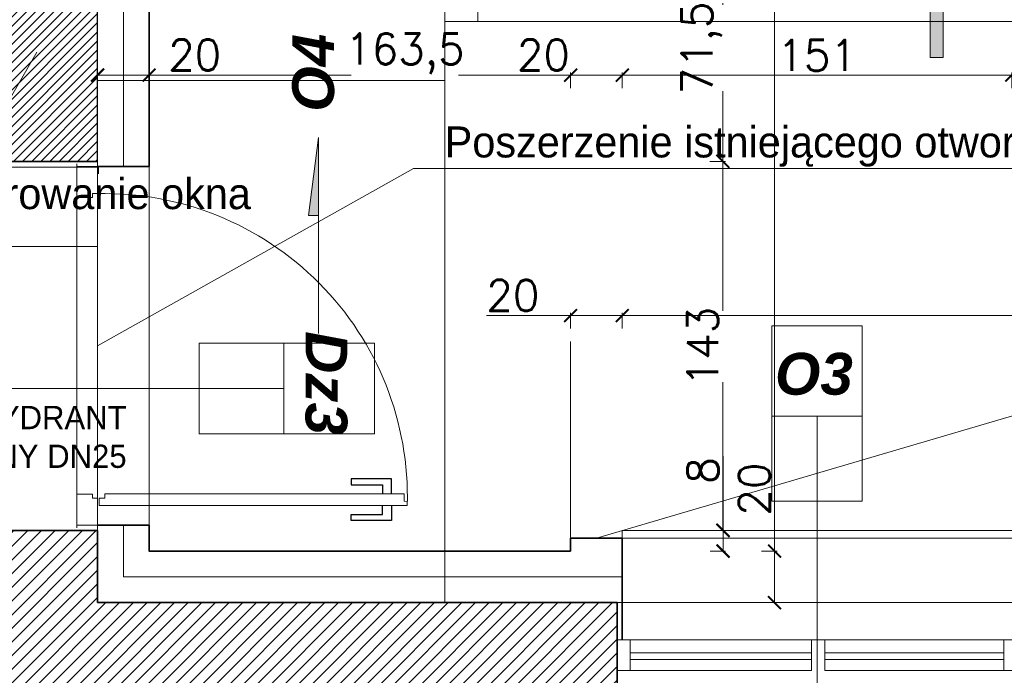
# Model space of a CAD drawing. Header units: millimetres. Extents: x -740 to 33545, y -26688 to 22494.
# Tile 149 of 256: x 9894 to 10276, y 10806 to 11060. Entities that reach past the tile are written whole.
import ezdxf
from ezdxf.lldxf.tags import DXFTag

# ---------------------------------------------------------------- set-up
doc = ezdxf.new("R2010")
doc.units = ezdxf.units.MM
doc.header["$MEASUREMENT"] = 0
doc.layers.get('Defpoints').update_dxf_attribs({"color": 252})
for name, color, linetype, lineweight in [('A_istniejące ściany', 252, 'Continuous', 35), ('A_izolacja', 252, 'Continuous', 9), ('A_l.przerywana', 252, 'ICAD_ISO03W100', 9), ('A_opisy', 252, 'Continuous', 15), ('k_wyburzenia widoczne', 252, 'PNEUMATIC2', 18), ('l. przekrojowa', 252, 'Continuous', 30), ('l.przerywana', 252, 'ICAD_ISO03W100', 5), ('l.widokowa', 252, 'Continuous', 15), ('l.wypełnien', 252, 'Continuous', 5), ('Nowe_820-G Rysunki Obrazki_Nr_pióra__1', 252, 'Continuous', 13), ('Nowe_820-G Rysunki Obrazki_Nr_pióra__23', 252, 'Continuous', 15), ('wymiarowanie', 252, 'Continuous', 9)]:
    doc.layers.add(name, color=color, linetype=linetype, lineweight=lineweight)
doc.layers.add('stolarka', color=252, linetype='Continuous')
doc.styles.add('ARIALL', font='GOTHIC.TTF', dxfattribs={"height": 40})
doc.styles.add('ROMANS', font='romans')
doc.styles.add('styl2', font='simplex.shx')
doc.linetypes.add('BATTING', pattern='A,0.00254,-2.54,[134,ltypeshp.shx,S=2.54,R=0,X=-2.54,Y=0],-5.08,[134,ltypeshp.shx,S=2.54,R=180,X=2.54,Y=0],-2.54', length=10.16254)
tags = doc.linetypes.add('ICAD_ISO03W100', pattern=[30, 12, -18]).pattern_tags.tags
tags[6:7] = [DXFTag(74, 4), DXFTag(75, 0), DXFTag(340, '0'), DXFTag(46, 1.0), DXFTag(50, 0.0), DXFTag(44, 0.0), DXFTag(45, 0.0)]
tags[4:5] = [DXFTag(74, 4), DXFTag(75, 0), DXFTag(340, '0'), DXFTag(46, 1.0), DXFTag(50, 0.0), DXFTag(44, 0.0), DXFTag(45, 0.0)]
doc.linetypes.add('PNEUMATIC2', pattern='A,0.5,-0.25,["//",Standard,S=0.2,R=0,X=-0.1,Y=-0.1],-0.25', length=1)
doc.dimstyles.new('Skala 1-50', dxfattribs={"dimtxt": 12, "dimasz": 5, "dimexe": 1, "dimexo": 1, "dimgap": 1.5, "dimtad": 1, "dimdec": 1, "dimrnd": 0.5, "dimtxsty": 'styl2', "dimblk": 'ARCHTICK', "dimcen": 5, "dimadec": 0, "dimazin": 0, "dimtfac": 1, "dimtdec": 1, "dimtmove": 1, "dimatfit": 3, "dimldrblk": 'ARCHTICK', "dimfxl": 0, "dimlwd": -1, "dimlwe": -1, "dimarcsym": 0})

# ---------------------------------------------------------------- blocks, each defined once
blk = doc.blocks.new('_ArchTick')
at = {"color": 0, "linetype": 'ByBlock', "const_width": 0.15}
blk.add_lwpolyline([(-0.5, -0.5), (0.5, 0.5)], dxfattribs=at)
blk = doc.blocks.new('*D1892')
at = {"layer": 'Defpoints', "color": 0}
for p in [(10127.49, 10945.57), (10107.49, 10859.32), (10127.49, 10859.32)]:
    blk.add_point(p, dxfattribs=at)
at = {"layer": 'wymiarowanie', "color": 0}
for p, q in [((10107.49, 10945.57), (10074.83, 10945.57)), ((10107.49, 10940.57), (10107.49, 10946.57)), ((10107.49, 10945.57), (10127.49, 10945.57)), ((10127.49, 10940.57), (10127.49, 10946.57))]:
    blk.add_line(p, q, dxfattribs=at)
at = {"layer": 'wymiarowanie', "color": 0, "xscale": 5, "yscale": 5, "zscale": 5, "rotation": 180}
blk.add_blockref('_ArchTick', (10107.49, 10945.57), dxfattribs=at)
at = {"layer": 'wymiarowanie', "color": 0, "xscale": 5, "yscale": 5, "zscale": 5}
blk.add_blockref('_ArchTick', (10127.49, 10945.57), dxfattribs=at)
at = {"layer": 'wymiarowanie', "color": 0, "insert": (10085.07, 10953.37), "char_height": 12, "attachment_point": 5, "style": 'styl2'}
blk.add_mtext('20', dxfattribs=at)
blk = doc.blocks.new('*D1893')
at = {"layer": 'Defpoints', "color": 0}
for p in [(10641.65, 10945.57), (10127.49, 10859.32), (10641.65, 10859.32)]:
    blk.add_point(p, dxfattribs=at)
at = {"layer": 'wymiarowanie', "color": 0}
for p, q in [((10127.49, 10940.57), (10127.49, 10946.57)), ((10127.49, 10945.57), (10641.65, 10945.57)), ((10641.65, 10940.57), (10641.65, 10946.57))]:
    blk.add_line(p, q, dxfattribs=at)
at = {"layer": 'wymiarowanie', "color": 0, "xscale": 5, "yscale": 5, "zscale": 5, "rotation": 180}
blk.add_blockref('_ArchTick', (10127.49, 10945.57), dxfattribs=at)
at = {"layer": 'wymiarowanie', "color": 0, "xscale": 5, "yscale": 5, "zscale": 5}
blk.add_blockref('_ArchTick', (10641.65, 10945.57), dxfattribs=at)
at = {"layer": 'wymiarowanie', "color": 0, "insert": (10384.57, 10953.37), "char_height": 12, "attachment_point": 5, "style": 'styl2'}
blk.add_mtext('514', dxfattribs=at)
blk = doc.blocks.new('*D2101')
at = {"layer": 'Defpoints', "color": 0}
for p in [(10034.96, 11076.99), (9924.19, 11005.32), (10166.44, 11005.32)]:
    blk.add_point(p, dxfattribs=at)
at = {"layer": 'wymiarowanie', "color": 0}
for p, q in [((10161.44, 11076.99), (10167.44, 11076.99)), ((10166.44, 11076.99), (10166.44, 11066)), ((10166.44, 11005.32), (10166.44, 11032.56)), ((10161.44, 11005.32), (10167.44, 11005.32))]:
    blk.add_line(p, q, dxfattribs=at)
at = {"layer": 'wymiarowanie', "color": 0, "xscale": 5, "yscale": 5, "zscale": 5}
for p, rotation in [((10166.44, 11076.99), 90), ((10166.44, 11005.32), 270)]:
    blk.add_blockref('_ArchTick', p, dxfattribs=dict(at, rotation=rotation))
at = {"layer": 'wymiarowanie', "color": 0, "insert": (10158.25, 11049.28), "char_height": 12, "attachment_point": 5, "rotation": 90, "style": 'styl2'}
blk.add_mtext('71,5', dxfattribs=at)
blk = doc.blocks.new('*D2103')
at = {"layer": 'Defpoints', "color": 0}
for p in [(9920.73, 11005.32), (9924.19, 10862.32), (10166.44, 10862.32)]:
    blk.add_point(p, dxfattribs=at)
at = {"layer": 'wymiarowanie', "color": 0}
for p, q in [((10161.44, 11005.32), (10167.44, 11005.32)), ((10166.44, 11005.32), (10166.44, 10947.43)), ((10166.44, 10862.32), (10166.44, 10919.7)), ((10161.44, 10862.32), (10167.44, 10862.32))]:
    blk.add_line(p, q, dxfattribs=at)
at = {"layer": 'wymiarowanie', "color": 0, "xscale": 5, "yscale": 5, "zscale": 5}
for p, rotation in [((10166.44, 11005.32), 90), ((10166.44, 10862.32), 270)]:
    blk.add_blockref('_ArchTick', p, dxfattribs=dict(at, rotation=rotation))
at = {"layer": 'wymiarowanie', "color": 0, "insert": (10158.64, 10933.56), "char_height": 12, "attachment_point": 5, "rotation": 90, "style": 'styl2'}
blk.add_mtext('143', dxfattribs=at)
blk = doc.blocks.new('*D2104')
at = {"layer": 'Defpoints', "color": 0}
for p in [(9924.19, 10862.32), (10041.42, 10854.32), (10166.55, 10854.32)]:
    blk.add_point(p, dxfattribs=at)
at = {"layer": 'wymiarowanie', "color": 0}
for p, q in [((10166.55, 10862.32), (10166.55, 10891.13)), ((10161.55, 10862.32), (10167.55, 10862.32)), ((10166.55, 10862.32), (10166.55, 10854.32)), ((10161.55, 10854.32), (10167.55, 10854.32))]:
    blk.add_line(p, q, dxfattribs=at)
at = {"layer": 'wymiarowanie', "color": 0, "xscale": 5, "yscale": 5, "zscale": 5}
for p, rotation in [((10166.55, 10862.32), 90), ((10166.55, 10854.32), 270)]:
    blk.add_blockref('_ArchTick', p, dxfattribs=dict(at, rotation=rotation))
at = {"layer": 'wymiarowanie', "color": 0, "insert": (10158.75, 10885.58), "char_height": 12, "attachment_point": 5, "rotation": 90, "style": 'styl2'}
blk.add_mtext('8', dxfattribs=at)
blk = doc.blocks.new('*D2106')
at = {"layer": 'Defpoints', "color": 0}
for p in [(10166.44, 11368.7), (10174.99, 10854.32), (10186.5, 10854.32)]:
    blk.add_point(p, dxfattribs=at)
at = {"layer": 'wymiarowanie', "color": 0}
for p, q in [((10181.5, 11368.7), (10187.5, 11368.7)), ((10186.5, 11368.7), (10186.5, 10854.32)), ((10181.5, 10854.32), (10187.5, 10854.32))]:
    blk.add_line(p, q, dxfattribs=at)
at = {"layer": 'wymiarowanie', "color": 0, "xscale": 5, "yscale": 5, "zscale": 5}
for p, rotation in [((10186.5, 11368.7), 90), ((10186.5, 10854.32), 270)]:
    blk.add_blockref('_ArchTick', p, dxfattribs=dict(at, rotation=rotation))
at = {"layer": 'wymiarowanie', "color": 0, "insert": (10178.15, 11111.51), "char_height": 12, "attachment_point": 5, "rotation": 90, "style": 'styl2'}
blk.add_mtext('514,5', dxfattribs=at)
blk = doc.blocks.new('*D2107')
at = {"layer": 'Defpoints', "color": 0}
for p in [(10174.99, 10854.32), (10171.87, 10834.32), (10186.5, 10834.32)]:
    blk.add_point(p, dxfattribs=at)
at = {"layer": 'wymiarowanie', "color": 0}
for p, q in [((10186.5, 10854.32), (10186.5, 10888.52)), ((10181.5, 10854.32), (10187.5, 10854.32)), ((10186.5, 10854.32), (10186.5, 10834.32)), ((10181.5, 10834.32), (10187.5, 10834.32))]:
    blk.add_line(p, q, dxfattribs=at)
at = {"layer": 'wymiarowanie', "color": 0, "xscale": 5, "yscale": 5, "zscale": 5}
for p, rotation in [((10186.5, 10854.32), 90), ((10186.5, 10834.32), 270)]:
    blk.add_blockref('_ArchTick', p, dxfattribs=dict(at, rotation=rotation))
at = {"layer": 'wymiarowanie', "color": 0, "insert": (10178.7, 10878.29), "char_height": 12, "attachment_point": 5, "rotation": 90, "style": 'styl2'}
blk.add_mtext('20', dxfattribs=at)
blk = doc.blocks.new('*D2112')
at = {"layer": 'Defpoints', "color": 0}
for p in [(9944.19, 11038.75), (9924.19, 10996.46), (9944.19, 10987.69)]:
    blk.add_point(p, dxfattribs=at)
at = {"layer": 'wymiarowanie', "color": 0}
for p, q in [((9924.19, 11033.75), (9924.19, 11039.75)), ((9924.19, 11038.75), (9944.19, 11038.75)), ((9944.19, 11033.75), (9944.19, 11039.75)), ((9944.19, 11038.75), (9972.07, 11038.75))]:
    blk.add_line(p, q, dxfattribs=at)
at = {"layer": 'wymiarowanie', "color": 0, "xscale": 5, "yscale": 5, "zscale": 5, "rotation": 180}
blk.add_blockref('_ArchTick', (9924.19, 11038.75), dxfattribs=at)
at = {"layer": 'wymiarowanie', "color": 0, "xscale": 5, "yscale": 5, "zscale": 5}
blk.add_blockref('_ArchTick', (9944.19, 11038.75), dxfattribs=at)
at = {"layer": 'wymiarowanie', "color": 0, "insert": (9961.83, 11046.55), "char_height": 12, "attachment_point": 5, "style": 'styl2'}
blk.add_mtext('20', dxfattribs=at)
blk = doc.blocks.new('*D2113')
at = {"layer": 'Defpoints', "color": 0}
for p in [(10107.49, 11038.75), (9944.19, 10987.69), (10107.49, 10935.57)]:
    blk.add_point(p, dxfattribs=at)
at = {"layer": 'wymiarowanie', "color": 0}
for p, q in [((9944.19, 11033.75), (9944.19, 11039.75)), ((9944.19, 11038.75), (10022.52, 11038.75)), ((10107.49, 11038.75), (10064.03, 11038.75)), ((10107.49, 11033.75), (10107.49, 11039.75))]:
    blk.add_line(p, q, dxfattribs=at)
at = {"layer": 'wymiarowanie', "color": 0, "xscale": 5, "yscale": 5, "zscale": 5, "rotation": 180}
blk.add_blockref('_ArchTick', (9944.19, 11038.75), dxfattribs=at)
at = {"layer": 'wymiarowanie', "color": 0, "xscale": 5, "yscale": 5, "zscale": 5}
blk.add_blockref('_ArchTick', (10107.49, 11038.75), dxfattribs=at)
at = {"layer": 'wymiarowanie', "color": 0, "insert": (10043.27, 11047.09), "char_height": 12, "attachment_point": 5, "style": 'styl2'}
blk.add_mtext('163,5', dxfattribs=at)
blk = doc.blocks.new('*D2114')
at = {"layer": 'Defpoints', "color": 0}
for p in [(10127.49, 11038.75), (10107.49, 10935.57), (10127.49, 10935.57)]:
    blk.add_point(p, dxfattribs=at)
at = {"layer": 'wymiarowanie', "color": 0}
for p, q in [((10107.49, 11033.75), (10107.49, 11039.75)), ((10107.49, 11038.75), (10127.49, 11038.75)), ((10127.49, 11033.75), (10127.49, 11039.75))]:
    blk.add_line(p, q, dxfattribs=at)
at = {"layer": 'wymiarowanie', "color": 0, "xscale": 5, "yscale": 5, "zscale": 5, "rotation": 180}
blk.add_blockref('_ArchTick', (10107.49, 11038.75), dxfattribs=at)
at = {"layer": 'wymiarowanie', "color": 0, "xscale": 5, "yscale": 5, "zscale": 5}
blk.add_blockref('_ArchTick', (10127.49, 11038.75), dxfattribs=at)
at = {"layer": 'wymiarowanie', "color": 0, "insert": (10096.94, 11046.55), "char_height": 12, "attachment_point": 5, "style": 'styl2'}
blk.add_mtext('20', dxfattribs=at)
blk = doc.blocks.new('*D2115')
at = {"layer": 'Defpoints', "color": 0}
for p in [(10278.43, 11038.75), (10127.49, 10935.57), (10278.43, 10854.32)]:
    blk.add_point(p, dxfattribs=at)
at = {"layer": 'wymiarowanie', "color": 0}
for p, q in [((10127.49, 11033.75), (10127.49, 11039.75)), ((10127.49, 11038.75), (10278.43, 11038.75)), ((10278.43, 11033.75), (10278.43, 11039.75))]:
    blk.add_line(p, q, dxfattribs=at)
at = {"layer": 'wymiarowanie', "color": 0, "xscale": 5, "yscale": 5, "zscale": 5, "rotation": 180}
blk.add_blockref('_ArchTick', (10127.49, 11038.75), dxfattribs=at)
at = {"layer": 'wymiarowanie', "color": 0, "xscale": 5, "yscale": 5, "zscale": 5}
blk.add_blockref('_ArchTick', (10278.43, 11038.75), dxfattribs=at)
at = {"layer": 'wymiarowanie', "color": 0, "insert": (10202.96, 11046.4), "char_height": 12, "attachment_point": 5, "style": 'styl2'}
blk.add_mtext('151', dxfattribs=at)

msp = doc.modelspace()

# ---------------------------------------------------------------- hatches: boundary and pattern name
at = {"layer": 'l.wypełnien'}
h = msp.add_hatch(dxfattribs=at)
h.set_pattern_fill('ANSI31', color=256, scale=20, style=0)
h.paths.add_polyline_path([(9879.19, 11078.49), (9879.19, 11005.32), (9924.19, 11005.32), (9924.19, 11078.49), (9879.19, 11078.49)])
h = msp.add_hatch(dxfattribs=at)
h.set_pattern_fill('ANSI31', color=256, scale=30, style=0)
h.paths.add_polyline_path([(8887.19, 10284.84), (8887.19, 10539.8), (8932.19, 10539.8), (8932.19, 10402.52), (9059.57, 10402.52), (9368.19, 10402.52), (9394.23, 10402.52), (9416.72, 10402.52), (9416.72, 10359.34), (9405.31, 10359.34), (9376.25, 10359.34), (8932.19, 10359.34), (8932.19, 10284.84)])
h.paths.add_polyline_path([(9871.19, 10801.99), (9871.19, 10791.99), (9878.23, 10791.99), (9890.23, 10791.99), (10052.23, 10791.99), (10052.23, 10564.52), (10066.23, 10564.52), (10066.23, 10706), (10066.23, 10711.93), (10066.23, 10711.98), (10066.23, 10728.73), (10066.23, 10765.23), (10066.23, 10776), (10066.23, 10781.93), (10066.23, 10781.98), (10066.23, 10781.93), (10066.23, 10776), (10066.22, 10776), (10066.23, 10781.93), (10066.23, 10781.98), (10066.23, 10791.99), (10125.49, 10791.99), (10125.49, 10808.08), (10125.49, 10819.93), (10125.49, 10834.32), (10058.81, 10834.32), (9924.19, 10834.32), (9924.19, 10862.32), (9879.19, 10862.32), (9879.19, 10834.32), (9871.19, 10834.32), (9871.19, 10801.99)])
h.paths.add_polyline_path([(9570.47, 10794.52), (9731.23, 10794.52), (9731.23, 10731.52), (9748.23, 10731.52), (9748.23, 10793.99), (9768.19, 10793.99), (9768.19, 10801.99), (9781.19, 10801.99), (9781.19, 10834.32), (9769.78, 10834.32), (9645.19, 10834.32), (9645.19, 10833.52), (9604.19, 10833.52), (9570.47, 10833.52)])
h.paths.add_polyline_path([(9394.23, 10794.52), (9428.47, 10794.52), (9428.47, 10833.52), (9388.19, 10833.52), (9388.19, 10794.52), (9394.23, 10794.52)])
h.paths.add_polyline_path([(9428.47, 10794.52), (9428.47, 10833.52), (9448.47, 10833.52), (9448.47, 10794.52)])
h.paths.add_polyline_path([(9550.47, 10794.52), (9570.47, 10794.52), (9570.47, 10833.52), (9550.47, 10833.52)])
h.paths.add_polyline_path([(9368.19, 10794.52), (9388.19, 10794.52), (9388.19, 10833.52), (9368.19, 10833.52)])
h.paths.add_polyline_path([(9604.19, 10833.52), (9604.19, 10849.32), (9645.19, 10849.32), (9645.19, 10833.52)])
h.paths.add_polyline_path([(9368.19, 10422.52), (9368.19, 10402.52), (9394.23, 10402.52), (9394.23, 10422.52)])
h.paths.add_polyline_path([(9368.19, 10774.52), (9394.23, 10774.52), (9394.23, 10794.52), (9368.19, 10794.52)])
at = {"layer": 'stolarka', "lineweight": 9}
msp.add_hatch(color=256, dxfattribs=at).paths.add_polyline_path([(10251.78, 11045.63), (10251.78, 11095.63), (10246.78, 11095.63), (10246.78, 11045.63)])
at = {"layer": 'wymiarowanie'}
msp.add_hatch(color=256, dxfattribs=at).paths.add_polyline_path([(10005.88, 10984.37), (10009.82, 11014.57), (10009.82, 10984.37)])

# ---------------------------------------------------------------- linework, layer by layer
at = {"layer": 'A_istniejące ściany'}
for points in [[(9924.19, 11005.32), (9879.19, 11005.32)], [(9924.19, 10862.32), (9879.19, 10862.32)], [(9924.19, 10834.32), (9924.19, 10862.32)], [(10125.49, 10834.32), (9924.19, 10834.32)], [(9924.19, 10834.32), (10041.87, 10834.32)], [(10125.49, 10791.99), (10125.49, 10834.32)], [(10125.49, 10834.32), (10125.49, 10819.93)], [(10125.49, 10808.08), (10125.49, 10791.99)]]:
    msp.add_lwpolyline(points, dxfattribs=at)
at = {"layer": 'A_izolacja', "lineweight": 35}
for p, q in [((9924.19, 11003.32), (9944.19, 11003.32)), ((9924.19, 10864.32), (9944.19, 10864.32)), ((10127.49, 10819.93), (10127.49, 10854.32))]:
    msp.add_line(p, q, dxfattribs=at)
at = {"layer": 'A_izolacja', "linetype": 'BATTING', "ltscale": 0.1}
for points in [[(9934.19, 11003.32), (9934.19, 11160.89)], [(10127.49, 10844.32), (9934.19, 10844.32), (9934.19, 10864.32)]]:
    msp.add_lwpolyline(points, dxfattribs=at)
at = {"layer": 'A_izolacja', "lineweight": 35}
for points in [[(9944.19, 11003.32), (9944.19, 11160.89)], [(10107.49, 10854.32), (9944.19, 10854.32), (9944.19, 10864.32)], [(10127.49, 10854.32), (10127.49, 10856.32), (10127.49, 10859.32), (10107.49, 10859.32), (10107.49, 10854.32)]]:
    msp.add_lwpolyline(points, dxfattribs=at)
at = {"layer": 'A_l.przerywana', "ltscale": 0.3}
msp.add_line((9944.19, 11003.32), (9944.19, 10864.32), dxfattribs=at)
for points in [[(9924.19, 11078.59), (9924.19, 11003.15)], [(10125.49, 10834.32), (10280.43, 10834.32)], [(10125.49, 10834.32), (10280.43, 10834.32)]]:
    msp.add_lwpolyline(points, dxfattribs=at)
at = {"layer": 'A_opisy'}
for p, q in [((9857.45, 10917.32), (9990.92, 10917.32)), ((10202.96, 10901.06), (10202.96, 10767.59))]:
    msp.add_line(p, q, dxfattribs=at)
at = {"layer": 'A_opisy', "ltscale": 0.3}
for points in [[(10220.49, 10941.59), (10220.49, 10906.54), (10185.43, 10906.54), (10185.43, 10941.59)], [(9963.53, 10934.85), (9996.4, 10934.85), (9996.4, 10917.32), (9963.53, 10917.32)], [(9996.4, 10899.8), (10031.46, 10899.8), (10031.46, 10934.85), (9996.4, 10934.85)], [(9963.53, 10917.32), (9996.4, 10917.32), (9996.4, 10899.8), (9963.53, 10899.8)], [(10185.43, 10906.54), (10185.43, 10873.66), (10202.96, 10873.66), (10202.96, 10906.54)], [(10202.96, 10906.54), (10202.96, 10873.66), (10220.49, 10873.66), (10220.49, 10906.54)]]:
    msp.add_lwpolyline(points, close=True, dxfattribs=at)
at = {"layer": 'k_wyburzenia widoczne', "ltscale": 20}
for points in [[(10058.81, 11059.54), (10058.81, 11176.38)], [(10071.51, 11059.54), (10071.51, 11176.38)], [(10312.81, 11059.54), (10058.81, 11059.54)], [(10058.81, 11059.54), (10058.81, 10834.32)], [(10058.81, 11036.68), (9924.19, 11036.68)]]:
    msp.add_lwpolyline(points, dxfattribs=at)
at = {"layer": 'k_wyburzenia widoczne', "ltscale": 15}
for points in [[(9924.19, 11003.05), (9879.19, 11003.05)], [(9924.19, 11003.05), (9924.19, 10972.32)], [(9924.19, 10996.04), (9924.19, 10996.88)], [(9924.19, 10996.88), (9924.19, 10996.04)], [(9924.19, 10996.04), (9924.19, 10996.88)], [(9924.19, 10996.88), (9924.19, 10996.04)], [(9924.19, 10996.04), (9924.19, 10995.19)], [(9924.19, 10995.19), (9924.19, 10996.04)], [(9924.19, 10996.04), (9924.19, 10995.19)], [(9924.19, 10995.19), (9924.19, 10996.04)], [(9879.19, 10972.32), (9924.19, 10972.32)]]:
    msp.add_lwpolyline(points, dxfattribs=at)
at = {"layer": 'k_wyburzenia widoczne', "linetype": 'Continuous', "lineweight": 13, "ltscale": 15}
msp.add_lwpolyline([(9924.57, 11003.05), (9924.57, 11000.55)], dxfattribs=at)
at = {"layer": 'l. przekrojowa'}
msp.add_lwpolyline([(9879.19, 11078.49), (9879.19, 11005.32), (9924.19, 11005.32), (9924.19, 11078.49)], dxfattribs=at)
at = {"layer": 'l.przerywana', "ltscale": 0.3}
msp.add_line((10641.65, 10859.32), (10127.49, 10859.32), dxfattribs=at)
msp.add_lwpolyline([(9916.19, 10864.32), (9916.19, 11003.32), (9924.19, 11003.32), (9924.19, 10864.32)], close=True, dxfattribs=at)
at = {"layer": 'l.przerywana', "lineweight": 13, "ltscale": 0.3}
msp.add_lwpolyline([(9924.19, 10836.02), (9924.19, 10974.02)], dxfattribs=at)
at = {"layer": 'l.widokowa'}
msp.add_lwpolyline([(10641.65, 10859.32), (10641.65, 10862.32), (10127.49, 10862.32), (10127.49, 10859.32)], dxfattribs=at)
at = {"layer": 'l.wypełnien'}
msp.add_line((9924.19, 10933.82), (10046.55, 11002.5), dxfattribs=at)
at = {"layer": 'Nowe_820-G Rysunki Obrazki_Nr_pióra__1', "linetype": 'Continuous', "lineweight": 13}
for points in [[(10280.43, 10834.32), (10273.13, 10834.32)], [(10130.57, 10819.93), (10200.85, 10819.93)], [(10205.93, 10819.93), (10275.35, 10819.93)], [(10200.85, 10808.08), (10130.57, 10808.08)], [(10275.35, 10808.08), (10205.93, 10808.08)]]:
    msp.add_lwpolyline(points, dxfattribs=at)
at = {"layer": 'Nowe_820-G Rysunki Obrazki_Nr_pióra__23', "linetype": 'Continuous', "lineweight": 15}
for points in [[(10130.57, 10819.93), (10125.49, 10819.93)], [(10125.49, 10819.93), (10125.49, 10808.08)], [(10130.57, 10808.08), (10130.57, 10819.93)], [(10205.93, 10819.93), (10200.85, 10819.93)], [(10200.85, 10819.93), (10200.85, 10808.08)], [(10205.93, 10808.08), (10205.93, 10819.93)], [(10280.43, 10819.93), (10275.35, 10819.93)], [(10275.35, 10819.93), (10275.35, 10808.08)], [(10200.85, 10814.85), (10130.57, 10814.85)], [(10130.57, 10814.85), (10130.57, 10812.31)], [(10130.57, 10812.31), (10200.85, 10812.31)], [(10200.85, 10812.31), (10200.85, 10814.85)], [(10275.35, 10814.85), (10205.93, 10814.85)], [(10205.93, 10814.85), (10205.93, 10812.31)], [(10205.93, 10812.31), (10275.35, 10812.31)], [(10275.35, 10812.31), (10275.35, 10814.85)], [(10125.49, 10808.08), (10130.57, 10808.08)], [(10275.35, 10808.08), (10280.43, 10808.08)]]:
    msp.add_lwpolyline(points, dxfattribs=at)
at = {"layer": 'stolarka', "lineweight": 9}
for p, q in [((9916.19, 11004.32), (9916.19, 10991.32)), ((9924.19, 11003.32), (9916.19, 11003.32)), ((9924.19, 10992.84), (9924.19, 11004.32)), ((9916.19, 10991.32), (9922.21, 10991.32)), ((9922.21, 10991.32), (9922.21, 10992.84)), ((9922.21, 10992.84), (9924.19, 10992.84)), ((9916.19, 10863.32), (9916.19, 10876.32)), ((9916.19, 10876.32), (9922.21, 10876.32)), ((9922.21, 10876.32), (9922.21, 10874.81)), ((10043.03, 10876.55), (9927.06, 10876.55)), ((9927.06, 10876.55), (9927.06, 10874.81)), ((10043.03, 10873.71), (10043.03, 10876.55)), ((9922.21, 10874.81), (9924.19, 10874.81)), ((9924.19, 10874.81), (9924.19, 10863.32)), ((9924.76, 10874.81), (9924.76, 10872.02)), ((9927.06, 10874.81), (9924.76, 10874.81)), ((10044.17, 10873.53), (10043.03, 10873.71)), ((10044.19, 10872.02), (10044.17, 10873.53)), ((9924.76, 10872.02), (10044.19, 10872.02)), ((9924.19, 10864.32), (9916.19, 10864.32))]:
    msp.add_line(p, q, dxfattribs=at)
at = {"layer": 'stolarka'}
for p, q in [((10038.12, 10882.35), (10022.45, 10882.35)), ((10022.45, 10882.35), (10022.45, 10880.03)), ((10022.45, 10880.03), (10034.64, 10880.03)), ((10034.64, 10880.03), (10034.64, 10876.55)), ((10038.12, 10876.55), (10038.12, 10882.35)), ((10022.45, 10866.22), (10022.45, 10868.54)), ((10022.45, 10868.54), (10034.64, 10868.54)), ((10034.64, 10868.54), (10034.64, 10872.02)), ((10038.12, 10872.02), (10038.12, 10866.22)), ((10038.12, 10866.22), (10022.45, 10866.22))]:
    msp.add_line(p, q, dxfattribs=at)
at = {"layer": 'stolarka', "lineweight": 9}
msp.add_lwpolyline([(10251.78, 11095.63), (10251.78, 11045.63), (10246.78, 11045.63), (10246.78, 11095.63), (10251.78, 11095.63)], dxfattribs=at)
at = {"layer": 'stolarka', "linetype": 'ICAD_ISO03W100', "lineweight": 13, "ltscale": 0.3}
msp.add_arc((9926.67, 10875.3), 117.56, 358.4014, 91.2108, dxfattribs=at)
at = {"layer": 'wymiarowanie'}
for p, q in [((9863.01, 10982.47), (9900.64, 11047.65)), ((10117.49, 10859.32), (10654.04, 11017.27)), ((10009.82, 11014.57), (10005.88, 10984.37)), ((10009.82, 10938.66), (10009.82, 11014.57)), ((10046.55, 11002.5), (10310.21, 11002.5)), ((10005.88, 10984.37), (10009.82, 10984.37))]:
    msp.add_line(p, q, dxfattribs=at)
at = {"layer": 'wymiarowanie', "linetype": 'ICAD_ISO03W100', "ltscale": 0.2}
msp.add_line((10107.49, 10935.57), (10107.49, 10859.32), dxfattribs=at)

# ---------------------------------------------------------------- texts
at = {"layer": 'A_opisy', "ltscale": 0.3, "char_height": 16.2, "width": 109.7533, "attachment_point": 9, "style": 'ARIALL'}
for s, insert, rotation in [('{\\fArial|b1|i1|c238|p34;O4}', (10016.05, 11054.73), 90), ('{\\fArial|b1|i1|c238|p34;Dz3}', (10004.54, 10899.31), 270)]:
    msp.add_mtext(s, dxfattribs=dict(at, insert=insert, rotation=rotation))
at = {"layer": 'A_opisy', "ltscale": 0.3, "insert": (10216.83, 10914.68), "char_height": 16.2, "width": 109.7533, "attachment_point": 9, "style": 'ARIALL'}
msp.add_mtext('{\\fArial|b1|i1|c238|p34;O3}', dxfattribs=at)
at = {"layer": 'wymiarowanie', "linetype": 'Continuous', "char_height": 12, "width": 327.6277, "attachment_point": 3, "style": 'ROMANS'}
for s, insert in [('{\\fCentury Gothic|b0|i0|c238|p0;Poszerzenie istniejącego otworu }{\\fCentury Gothic|b0|i0|c238|p0;drzwiowego }\\P{\\fCentury Gothic|b0|i0|c238|p0; }', (10378.02, 11018.85)), ('{\\fCentury Gothic|b0|i0|c238|p0;Zamurowanie okna }\\P{\\fCentury Gothic|b0|i0|c238|p0; }', (9983.61, 10998.82))]:
    msp.add_mtext(s, dxfattribs=dict(at, insert=insert))
at = {"layer": 'wymiarowanie', "insert": (9935.45, 10910.55), "char_height": 9, "width": 232.4726, "attachment_point": 3}
msp.add_mtext('{\\fCentury Gothic|b0|i0|c238|p0;HYDRANT }\\P{\\fCentury Gothic|b0|i0|c238|p0;WEWNĘTRZNY DN25} ', dxfattribs=at)

# ---------------------------------------------------------------- dimensions: what is measured, and where the dimension line sits
at = {"layer": 'wymiarowanie'}
dim = msp.add_linear_dim(base=(10186.5, 10854.32), p1=(10166.44, 11368.7), p2=(10174.99, 10854.32), angle=90, dimstyle='Skala 1-50', dxfattribs=at)
dim.commit()
dim.dimension.update_dxf_attribs({"geometry": '*D2106', "text_midpoint": (10178.15, 11111.51)})
for base, p1, p2, picture, middle in [((10166.44, 11005.32), (10034.96, 11076.99), (9924.19, 11005.32), '*D2101', (10166.44, 11049.28)), ((10166.44, 10862.32), (9920.73, 11005.32), (9924.19, 10862.32), '*D2103', (10166.44, 10933.56)), ((10166.55, 10854.32), (9924.19, 10862.32), (10041.42, 10854.32), '*D2104', (10166.55, 10885.58)), ((10186.5, 10834.32), (10174.99, 10854.32), (10171.87, 10834.32), '*D2107', (10186.5, 10878.29))]:
    dim = msp.add_linear_dim(base=base, p1=p1, p2=p2, angle=90, dimstyle='Skala 1-50', dxfattribs=at)
    dim.commit()
    dim.dimension.update_dxf_attribs({"geometry": picture, "text_midpoint": middle, "dimtype": 160})
for base, p1, p2, picture, middle in [((9944.19, 11038.75), (9924.19, 10996.46), (9944.19, 10987.69), '*D2112', (9961.83, 11039.49)), ((10107.49, 11038.75), (9944.19, 10987.69), (10107.49, 10935.57), '*D2113', (10043.27, 11038.75)), ((10127.49, 11038.75), (10107.49, 10935.57), (10127.49, 10935.57), '*D2114', (10096.94, 11038.75)), ((10127.49, 10945.57), (10107.49, 10859.32), (10127.49, 10859.32), '*D1892', (10085.07, 10945.57))]:
    dim = msp.add_linear_dim(base=base, p1=p1, p2=p2, dimstyle='Skala 1-50', dxfattribs=at)
    dim.commit()
    dim.dimension.update_dxf_attribs({"geometry": picture, "text_midpoint": middle, "dimtype": 160})
for base, p1, p2, picture, middle in [((10278.43, 11038.75), (10127.49, 10935.57), (10278.43, 10854.32), '*D2115', (10202.96, 11046.4)), ((10641.65, 10945.57), (10127.49, 10859.32), (10641.65, 10859.32), '*D1893', (10384.57, 10953.37))]:
    dim = msp.add_linear_dim(base=base, p1=p1, p2=p2, dimstyle='Skala 1-50', dxfattribs=at)
    dim.commit()
    dim.dimension.update_dxf_attribs({"geometry": picture, "text_midpoint": middle})

doc.saveas('drawing.dxf')
